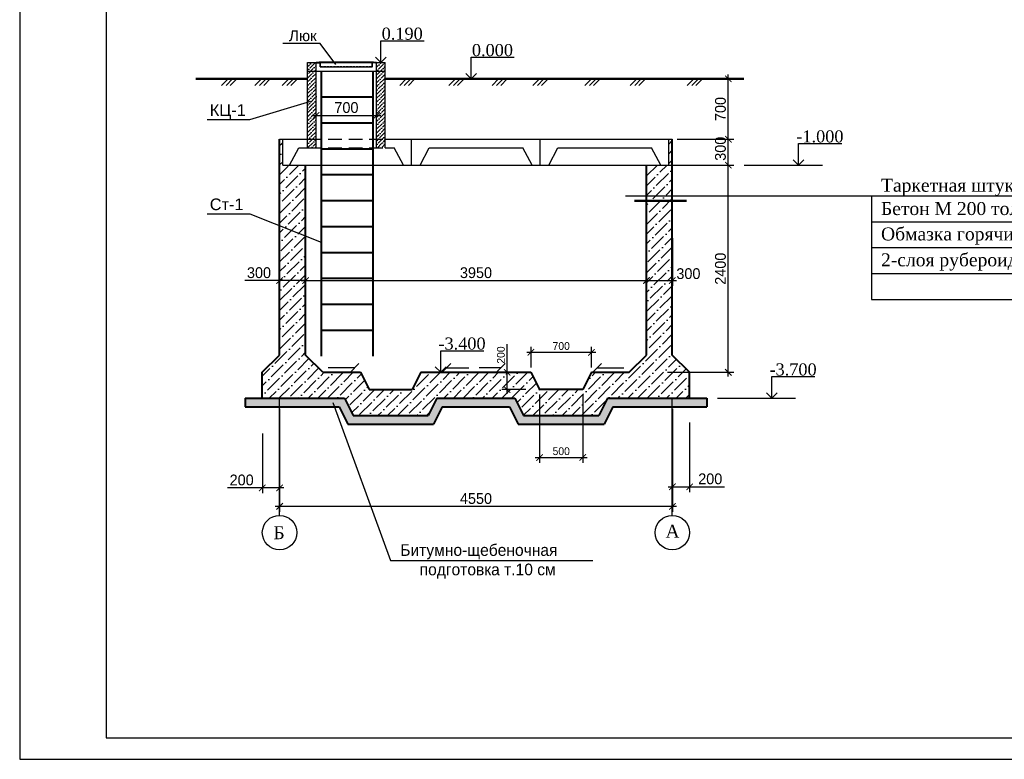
# Model space of a CAD drawing. Header units: millimetres. Extents: x -5733 to 3442, y -1003 to 2277.
# Tile 11 of 20: x 3022 to 3250, y -81 to 90. Entities that reach past the tile are written whole.
import ezdxf
from ezdxf.enums import TextEntityAlignment as Align

# ---------------------------------------------------------------- set-up
doc = ezdxf.new("R2010")
doc.units = ezdxf.units.MM
for name, pattern in [('ACAD_ISO10W100', [18, 12, -3, 0, -3]), ('HIDDEN2', [4.7625, 3.175, -1.5875]), ('HIDDENX2', [0.75, 0.5, -0.25])]:
    doc.linetypes.add(name, pattern=pattern)
doc.styles.add('style3', font='times.ttf', dxfattribs={"height": 2.5})
doc.styles.add('Times new roman', font='times.ttf', dxfattribs={"height": 2})
doc.styles.add('А2.0', font='GOTHIC.TTF', dxfattribs={"height": 1.8})
doc.styles.add('А2.5', font='GOTHIC.TTF', dxfattribs={"height": 2.5})
doc.styles.add('А2.7', font='arial.ttf', dxfattribs={"height": 2.7})
doc.styles.add('Оксана', font='romans.shx', dxfattribs={"width": 0.7, "height": 3})
doc.dimstyles.new('ISO-25', dxfattribs={"dimtxt": 3, "dimasz": 1.7, "dimexe": 1.25, "dimexo": 0.625, "dimtad": 1, "dimdec": 0, "dimlfac": 100, "dimtxsty": 'А2.5', "dimblk": 'ARCHTICK', "dimcen": 2, "dimclrd": 256, "dimclre": 256, "dimclrt": 256, "dimadec": 0, "dimazin": 0, "dimtfac": 1, "dimtdec": 0, "dimtmove": 0, "dimatfit": 3, "dimldrblk": 'OPEN90', "dimfxl": 1, "dimarcsym": 0})
doc.dimstyles.new('Oks100', dxfattribs={"dimtxt": 3, "dimasz": 2.5, "dimexe": 1, "dimexo": 1, "dimgap": 1, "dimtad": 1, "dimdec": 0, "dimlfac": 100, "dimzin": 0, "dimdsep": 46, "dimtxsty": 'Оксана', "dimblk": 'OBLIQUE', "dimcen": 2.5, "dimdle": 2, "dimadec": 0, "dimazin": 0, "dimtfac": 1, "dimtdec": 0, "dimtofl": 0, "dimtmove": 0, "dimatfit": 3, "dimldrblk": 'OBLIQUE', "dimfxl": 1, "dimtolj": 1, "dimtzin": 0, "dimarcsym": 0})
doc.dimstyles.new('Times new roman', dxfattribs={"dimtxt": 2, "dimasz": 1.3, "dimexe": 1.25, "dimexo": 0.625, "dimtad": 1, "dimdec": 0, "dimlfac": 100, "dimtxsty": 'Times new roman', "dimblk": 'OBLIQUE', "dimcen": 2.5, "dimdle": 1, "dimadec": 0, "dimazin": 0, "dimtfac": 1, "dimtdec": 0, "dimtmove": 0, "dimatfit": 3, "dimldrblk": 'OPEN90', "dimfxl": 1, "dimarcsym": 0})
pattern_1 = [(45, (3338.58329, -215.48142), (-0.044901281, 0.044901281), [])]

# ---------------------------------------------------------------- blocks, each defined once
blk = doc.blocks.new('_ArchTick')
at = {"color": 0, "const_width": 0.15}
blk.add_lwpolyline([(-0.5, -0.5), (0.5, 0.5)], dxfattribs=at)
blk = doc.blocks.new('*D2482')
at = {"color": 0, "lineweight": -2, "transparency": 16777216}
for p, q in [((3082.11, 0.07), (3082.11, -23.81)), ((3173.11, 0.07), (3173.11, -23.81)), ((3174.11, -22.56), (3081.11, -22.56))]:
    blk.add_line(p, q, dxfattribs=at)
at = {"layer": 'Defpoints', "color": 0}
for p in [(3082.11, 1.2), (3173.11, 1.2), (3082.11, -22.56)]:
    blk.add_point(p, dxfattribs=at)
at = {"color": 0, "lineweight": -2, "transparency": 16777216, "xscale": 1.5, "yscale": 1.5, "zscale": 1.5, "rotation": 180}
blk.add_blockref('_ArchTick', (3082.11, -22.56), dxfattribs=at)
at = {"color": 0, "lineweight": -2, "transparency": 16777216, "xscale": 1.5, "yscale": 1.5, "zscale": 1.5}
blk.add_blockref('_ArchTick', (3173.11, -22.56), dxfattribs=at)
at = {"color": 0, "transparency": 16777216, "insert": (3127.61, -20.75), "char_height": 2.5, "attachment_point": 5, "style": 'А2.5'}
blk.add_mtext('4550', dxfattribs=at)
blk = doc.blocks.new('_Open90')
at = {"color": 0, "lineweight": -2}
for p, q in [((0, 0), (-1, 0)), ((-0.5, 0.5), (0, 0)), ((0, 0), (-0.5, -0.5))]:
    blk.add_line(p, q, dxfattribs=at)
blk = doc.blocks.new('*D2483')
at = {"color": 0, "lineweight": -2, "transparency": 16777216}
for p, q in [((3186.08, 7.51), (3186.08, 57.51)), ((3172.01, 56.51), (3187.33, 56.51)), ((3172.01, 8.51), (3187.33, 8.51))]:
    blk.add_line(p, q, dxfattribs=at)
at = {"layer": 'Defpoints', "color": 0}
for p in [(3170.88, 56.51), (3186.08, 56.51), (3170.88, 8.51)]:
    blk.add_point(p, dxfattribs=at)
at = {"color": 0, "lineweight": -2, "transparency": 16777216, "xscale": 1.5, "yscale": 1.5, "zscale": 1.5}
for p, rotation in [((3186.08, 56.51), 90), ((3186.08, 8.51), 270)]:
    blk.add_blockref('_ArchTick', p, dxfattribs=dict(at, rotation=rotation))
at = {"color": 0, "transparency": 16777216, "insert": (3184.26, 32.51), "char_height": 2.5, "attachment_point": 5, "rotation": 90, "style": 'А2.5'}
blk.add_mtext('2400', dxfattribs=at)
blk = doc.blocks.new('*D2484')
at = {"color": 0, "lineweight": -2, "transparency": 16777216}
for p, q in [((3173.11, -3.12), (3173.11, -19.26)), ((3177.11, -3.12), (3177.11, -19.26)), ((3172.11, -18.01), (3177.11, -18.01)), ((3177.11, -18.01), (3185.18, -18.01))]:
    blk.add_line(p, q, dxfattribs=at)
at = {"layer": 'Defpoints', "color": 0}
for p in [(3173.11, -1.99), (3177.11, -1.99), (3177.11, -18.01)]:
    blk.add_point(p, dxfattribs=at)
at = {"color": 0, "lineweight": -2, "transparency": 16777216, "xscale": 1.5, "yscale": 1.5, "zscale": 1.5, "rotation": 180}
blk.add_blockref('_ArchTick', (3173.11, -18.01), dxfattribs=at)
at = {"color": 0, "lineweight": -2, "transparency": 16777216, "xscale": 1.5, "yscale": 1.5, "zscale": 1.5}
blk.add_blockref('_ArchTick', (3177.11, -18.01), dxfattribs=at)
at = {"color": 0, "transparency": 16777216, "insert": (3181.89, -16.19), "char_height": 2.5, "attachment_point": 5, "style": 'А2.5'}
blk.add_mtext('200', dxfattribs=at)
blk = doc.blocks.new('*D2485')
at = {"color": 0, "lineweight": -2, "transparency": 16777216}
for p, q in [((3078.11, -5.69), (3078.11, -19.52)), ((3082.11, -5.69), (3082.11, -19.52)), ((3078.11, -18.27), (3070.03, -18.27)), ((3083.11, -18.27), (3078.11, -18.27))]:
    blk.add_line(p, q, dxfattribs=at)
at = {"layer": 'Defpoints', "color": 0}
for p in [(3078.11, -4.57), (3082.11, -4.57), (3078.11, -18.27)]:
    blk.add_point(p, dxfattribs=at)
at = {"color": 0, "lineweight": -2, "transparency": 16777216, "xscale": 1.5, "yscale": 1.5, "zscale": 1.5, "rotation": 180}
blk.add_blockref('_ArchTick', (3078.11, -18.27), dxfattribs=at)
at = {"color": 0, "lineweight": -2, "transparency": 16777216, "xscale": 1.5, "yscale": 1.5, "zscale": 1.5}
blk.add_blockref('_ArchTick', (3082.11, -18.27), dxfattribs=at)
at = {"color": 0, "transparency": 16777216, "insert": (3073.32, -16.45), "char_height": 2.5, "attachment_point": 5, "style": 'А2.5'}
blk.add_mtext('200', dxfattribs=at)
blk = doc.blocks.new('*D2486')
at = {"color": 0, "lineweight": -2, "transparency": 16777216}
for p, q in [((3174.23, 62.51), (3187.33, 62.51)), ((3186.08, 55.51), (3186.08, 63.51)), ((3174.23, 56.51), (3187.33, 56.51))]:
    blk.add_line(p, q, dxfattribs=at)
at = {"layer": 'Defpoints', "color": 0}
for p in [(3173.11, 62.51), (3186.08, 62.51), (3173.11, 56.51)]:
    blk.add_point(p, dxfattribs=at)
at = {"color": 0, "lineweight": -2, "transparency": 16777216, "xscale": 1.5, "yscale": 1.5, "zscale": 1.5}
for p, rotation in [((3186.08, 62.51), 90), ((3186.08, 56.51), 270)]:
    blk.add_blockref('_ArchTick', p, dxfattribs=dict(at, rotation=rotation))
at = {"color": 0, "transparency": 16777216, "insert": (3184.26, 60.31), "char_height": 2.5, "attachment_point": 5, "rotation": 90, "style": 'А2.5'}
blk.add_mtext('300', dxfattribs=at)
blk = doc.blocks.new('*D2487')
at = {"color": 0, "lineweight": -2, "transparency": 16777216}
for p, q in [((3172.86, 76.51), (3187.33, 76.51)), ((3186.08, 61.51), (3186.08, 77.51)), ((3174.23, 62.51), (3187.33, 62.51))]:
    blk.add_line(p, q, dxfattribs=at)
at = {"layer": 'Defpoints', "color": 0}
for p in [(3171.73, 76.51), (3186.08, 76.51), (3173.11, 62.51)]:
    blk.add_point(p, dxfattribs=at)
at = {"color": 0, "lineweight": -2, "transparency": 16777216, "xscale": 1.5, "yscale": 1.5, "zscale": 1.5}
for p, rotation in [((3186.08, 76.51), 90), ((3186.08, 62.51), 270)]:
    blk.add_blockref('_ArchTick', p, dxfattribs=dict(at, rotation=rotation))
at = {"color": 0, "transparency": 16777216, "insert": (3184.26, 69.51), "char_height": 2.5, "attachment_point": 5, "rotation": 90, "style": 'А2.5'}
blk.add_mtext('700', dxfattribs=at)
blk = doc.blocks.new('*D2488')
at = {"color": 0, "lineweight": -2, "transparency": 16777216}
for p, q in [((3090.59, 69.15), (3090.59, 69.28)), ((3104.59, 69.15), (3104.59, 69.28)), ((3089.59, 68.03), (3105.59, 68.03))]:
    blk.add_line(p, q, dxfattribs=at)
at = {"layer": 'Defpoints', "color": 0}
for p in [(3090.59, 68.03), (3104.59, 68.03), (3104.59, 68.03)]:
    blk.add_point(p, dxfattribs=at)
at = {"color": 0, "lineweight": -2, "transparency": 16777216, "xscale": 1.5, "yscale": 1.5, "zscale": 1.5, "rotation": 180}
blk.add_blockref('_ArchTick', (3090.59, 68.03), dxfattribs=at)
at = {"color": 0, "lineweight": -2, "transparency": 16777216, "xscale": 1.5, "yscale": 1.5, "zscale": 1.5}
blk.add_blockref('_ArchTick', (3104.59, 68.03), dxfattribs=at)
at = {"color": 0, "transparency": 16777216, "insert": (3097.59, 69.84), "char_height": 2.5, "attachment_point": 5, "style": 'А2.5'}
blk.add_mtext('700', dxfattribs=at)
blk = doc.blocks.new('*D2489')
at = {"color": 0, "lineweight": -2, "transparency": 16777216}
for p, q in [((3082.11, 36.38), (3082.11, 28.52)), ((3088.11, 36.38), (3088.11, 28.52)), ((3082.11, 29.77), (3074.05, 29.77)), ((3088.11, 29.77), (3081.11, 29.77))]:
    blk.add_line(p, q, dxfattribs=at)
at = {"layer": 'Defpoints', "color": 0}
for p in [(3082.11, 37.51), (3088.11, 37.51), (3088.11, 29.77)]:
    blk.add_point(p, dxfattribs=at)
at = {"color": 0, "lineweight": -2, "transparency": 16777216, "xscale": 1.5, "yscale": 1.5, "zscale": 1.5, "rotation": 180}
blk.add_blockref('_ArchTick', (3082.11, 29.77), dxfattribs=at)
at = {"color": 0, "lineweight": -2, "transparency": 16777216, "xscale": 1.5, "yscale": 1.5, "zscale": 1.5}
blk.add_blockref('_ArchTick', (3088.11, 29.77), dxfattribs=at)
at = {"color": 0, "transparency": 16777216, "insert": (3077.33, 31.58), "char_height": 2.5, "attachment_point": 5, "style": 'А2.5'}
blk.add_mtext('300', dxfattribs=at)
blk = doc.blocks.new('*D2490')
at = {"color": 0, "lineweight": -2, "transparency": 16777216}
for p, q in [((3167.11, 39.63), (3167.11, 28.52)), ((3088.11, 36.38), (3088.11, 28.52)), ((3087.11, 29.77), (3168.11, 29.77))]:
    blk.add_line(p, q, dxfattribs=at)
at = {"layer": 'Defpoints', "color": 0}
for p in [(3167.11, 40.75), (3088.11, 37.51), (3167.11, 29.77)]:
    blk.add_point(p, dxfattribs=at)
at = {"color": 0, "lineweight": -2, "transparency": 16777216, "xscale": 1.5, "yscale": 1.5, "zscale": 1.5, "rotation": 180}
blk.add_blockref('_ArchTick', (3088.11, 29.77), dxfattribs=at)
at = {"color": 0, "lineweight": -2, "transparency": 16777216, "xscale": 1.5, "yscale": 1.5, "zscale": 1.5}
blk.add_blockref('_ArchTick', (3167.11, 29.77), dxfattribs=at)
at = {"color": 0, "transparency": 16777216, "insert": (3127.61, 31.58), "char_height": 2.5, "attachment_point": 5, "style": 'А2.5'}
blk.add_mtext('3950', dxfattribs=at)
blk = doc.blocks.new('*D2491')
at = {"color": 0, "lineweight": -2, "transparency": 16777216}
for p, q in [((3167.11, 39.63), (3167.11, 28.52)), ((3173.11, 39.63), (3173.11, 28.52)), ((3166.11, 29.77), (3174.11, 29.77))]:
    blk.add_line(p, q, dxfattribs=at)
at = {"layer": 'Defpoints', "color": 0}
for p in [(3167.11, 40.75), (3173.11, 40.75), (3173.11, 29.77)]:
    blk.add_point(p, dxfattribs=at)
at = {"color": 0, "lineweight": -2, "transparency": 16777216, "xscale": 1.5, "yscale": 1.5, "zscale": 1.5, "rotation": 180}
blk.add_blockref('_ArchTick', (3167.11, 29.77), dxfattribs=at)
at = {"color": 0, "lineweight": -2, "transparency": 16777216, "xscale": 1.5, "yscale": 1.5, "zscale": 1.5}
blk.add_blockref('_ArchTick', (3173.11, 29.77), dxfattribs=at)
at = {"color": 0, "transparency": 16777216, "insert": (3176.83, 31.36), "char_height": 2.5, "attachment_point": 5, "style": 'А2.5'}
blk.add_mtext('300', dxfattribs=at)
blk = doc.blocks.new('*D2492')
at = {"color": 0, "lineweight": -2, "transparency": 16777216}
for p, q in [((3142.36, 3.38), (3142.36, -12.48)), ((3152.36, 3.38), (3152.36, -12.48)), ((3141.36, -11.23), (3153.36, -11.23))]:
    blk.add_line(p, q, dxfattribs=at)
at = {"layer": 'Defpoints', "color": 0}
for p in [(3142.36, 4.51), (3152.36, 4.51), (3152.36, -11.23)]:
    blk.add_point(p, dxfattribs=at)
at = {"color": 0, "lineweight": -2, "transparency": 16777216, "xscale": 1.5, "yscale": 1.5, "zscale": 1.5, "rotation": 180}
blk.add_blockref('_ArchTick', (3142.36, -11.23), dxfattribs=at)
at = {"color": 0, "lineweight": -2, "transparency": 16777216, "xscale": 1.5, "yscale": 1.5, "zscale": 1.5}
blk.add_blockref('_ArchTick', (3152.36, -11.23), dxfattribs=at)
at = {"color": 0, "transparency": 16777216, "insert": (3147.36, -9.78), "char_height": 1.8, "attachment_point": 5, "style": 'А2.0'}
blk.add_mtext('500', dxfattribs=at)
blk = doc.blocks.new('*D2493')
at = {"color": 0, "lineweight": -2, "transparency": 16777216}
for p, q in [((3140.36, 9.63), (3140.36, 14.4)), ((3154.36, 9.63), (3154.36, 14.4)), ((3139.36, 13.15), (3155.36, 13.15))]:
    blk.add_line(p, q, dxfattribs=at)
at = {"layer": 'Defpoints', "color": 0}
for p in [(3154.36, 13.15), (3140.36, 8.51), (3154.36, 8.51)]:
    blk.add_point(p, dxfattribs=at)
at = {"color": 0, "lineweight": -2, "transparency": 16777216, "xscale": 1.5, "yscale": 1.5, "zscale": 1.5, "rotation": 180}
blk.add_blockref('_ArchTick', (3140.36, 13.15), dxfattribs=at)
at = {"color": 0, "lineweight": -2, "transparency": 16777216, "xscale": 1.5, "yscale": 1.5, "zscale": 1.5}
blk.add_blockref('_ArchTick', (3154.36, 13.15), dxfattribs=at)
at = {"color": 0, "transparency": 16777216, "insert": (3147.36, 14.59), "char_height": 1.8, "attachment_point": 5, "style": 'А2.0'}
blk.add_mtext('700', dxfattribs=at)
blk = doc.blocks.new('*D2494')
at = {"color": 0, "lineweight": -2, "transparency": 16777216}
for p, q in [((3134.84, 8.51), (3134.84, 15.02)), ((3139.19, 8.51), (3133.59, 8.51)), ((3134.84, 3.51), (3134.84, 8.51)), ((3139.19, 4.51), (3133.59, 4.51))]:
    blk.add_line(p, q, dxfattribs=at)
at = {"layer": 'Defpoints', "color": 0}
for p in [(3134.84, 8.51), (3140.31, 8.51), (3140.31, 4.51)]:
    blk.add_point(p, dxfattribs=at)
at = {"color": 0, "lineweight": -2, "transparency": 16777216, "xscale": 1.5, "yscale": 1.5, "zscale": 1.5}
for p, rotation in [((3134.84, 8.51), 90), ((3134.84, 4.51), 270)]:
    blk.add_blockref('_ArchTick', p, dxfattribs=dict(at, rotation=rotation))
at = {"color": 0, "transparency": 16777216, "insert": (3133.39, 12.51), "char_height": 1.8, "attachment_point": 5, "rotation": 90, "style": 'А2.0'}
blk.add_mtext('200', dxfattribs=at)
blk = doc.blocks.new('_Oblique')
at = {"color": 0, "linetype": 'ByBlock', "lineweight": -2}
blk.add_line((-0.5, -0.5), (0.5, 0.5), dxfattribs=at)

msp = doc.modelspace()

# ---------------------------------------------------------------- hatches: boundary and pattern name
h = msp.add_hatch()
h.set_pattern_fill('ANSI36', color=8, scale=0.2)
h.set_pattern_definition([(45, (6027.0112, -1645.6547), (0.3367596, 1.23478522), [1.5875, -0.3175, 0, -0.3175])])
h.paths.add_polyline_path([(3090.594, 80.307), (3088.594, 80.307), (3088.594, 62.507), (3090.594, 62.507)])
h.paths.add_polyline_path([(3090.594, 62.507), (3088.594, 62.507), (3088.594, 60.52), (3090.594, 60.52)])
h.paths.add_polyline_path([(3106.594, 62.507), (3104.594, 62.507), (3104.594, 60.52), (3106.594, 60.52)])
h.paths.add_polyline_path([(3106.594, 80.307), (3104.594, 80.307), (3104.594, 62.507), (3106.594, 62.507)])
h = msp.add_hatch()
h.set_pattern_fill('ANSI31', color=256, scale=0.02, style=0)
h.set_pattern_definition(pattern_1)
h.paths.add_polyline_path([(3091.563, 80.307), (3090.563, 80.307), (3090.563, 80.227), (3091.484, 80.227), (3091.484, 79.308), (3091.563, 79.308)])
h = msp.add_hatch()
h.set_pattern_fill('ANSI31', color=256, scale=0.02, style=0)
h.set_pattern_definition(pattern_1)
h.paths.add_polyline_path([(3103.643, 80.227), (3104.563, 80.227), (3104.563, 80.307), (3103.563, 80.307), (3103.563, 79.308), (3103.643, 79.308)])
h = msp.add_hatch()
h.set_pattern_fill('ANSI36', color=8, scale=0.5)
h.set_pattern_definition([(45, (6022.0302, -1641.8431), (0.841899, 3.08696304), [3.96875, -0.79375, 0, -0.79375])])
h.paths.add_polyline_path([(3088.105, 56.507), (3082.863, 56.507), (3082.863, 62.507), (3082.105, 62.507), (3082.105, 12.507), (3078.105, 8.507), (3078.105, 2.507), (3097.147, 2.507), (3099.147, -1.493), (3116.564, -1.493), (3118.564, 2.507), (3136.647, 2.507), (3138.647, -1.493), (3156.064, -1.493), (3158.064, 2.507), (3177.105, 2.507), (3177.105, 8.507), (3173.105, 12.507), (3173.105, 62.507), (3172.282, 62.507), (3172.282, 56.507), (3167.105, 56.507), (3167.105, 12.507), (3163.105, 8.507), (3154.355, 8.507), (3152.355, 4.507), (3142.355, 4.507), (3140.355, 8.507), (3114.855, 8.507), (3112.855, 4.507), (3102.855, 4.507), (3100.855, 8.507), (3092.105, 8.507), (3088.105, 12.507)])
h = msp.add_hatch()
h.set_pattern_fill('GRAVEL', color=8, scale=0.1)
h.set_pattern_definition([(228.0127875, (6023.859, -1639.30314), (-20.320000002, -22.859999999), [0.3417214, -33.8304836]), (184.969741, (6023.6304, -1639.55714), (30.479999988, 2.5400001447), [0.5864047, -58.0540489]), (132.510447, (6023.0462, -1639.60794), (25.400000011, -27.93999999), [0.4134815, -40.9347228]), (267.273689, (6022.0556, -1640.24294), (2.5400000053, 50.7999999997), [0.5340045, -52.8664374]), (292.833654, (6022.0302, -1640.77634), (-12.700000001, 30.4799999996), [0.5236337, -51.8398077]), (357.273689, (6022.2334, -1641.25894), (-50.7999999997, 2.5400000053), [0.5340045, -52.8664374]), (37.6942405, (6022.7668, -1641.28434), (-33.0199999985, -25.400000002), [0.7061937, -69.9131153]), (72.2553284, (6023.3256, -1640.85254), (17.7800000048, 55.8799999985), [0.6667195, -66.0052566]), (121.4295656, (6023.5288, -1640.21754), (-20.320000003, 33.0199999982), [0.535813, -53.0455457]), (175.236358, (6023.2494, -1639.76034), (27.94, -2.540000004), [0.6117133, -29.973937]), (222.3974378, (6022.6398, -1639.70954), (-30.479999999, -27.940000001), [0.791078, -78.3167725]), (138.814075, (6024.5702, -1640.26834), (-17.779999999, 15.240000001), [0.2700045, -26.7305658]), (171.4692344, (6024.367, -1640.09054), (33.020000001, -5.0799999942), [0.513682, -50.854639]), (225, (6023.859, -1640.0143), (-4e-16, -2.54), [0.3592093, -3.2328931]), (203.19859, (6023.6812, -1639.70954), (12.7, 5.08), [0.1934413, -19.1506224]), (291.80141, (6023.5034, -1639.78574), (-2.54, 7.62), [0.2735656, -13.404753]), (30.963757, (6023.605, -1640.03974), (7.62, 5.08), [0.4443197, -14.3662982]), (161.56505, (6023.986, -1639.81114), (5.08, -2.54), [0.3212871, -7.7108981]), (16.3895403, (6022.0302, -1639.78574), (25.4, 7.62), [0.450088, -44.5588267]), (70.346176, (6022.462, -1639.65874), (-10.160000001, -27.94), [0.377599, -37.3822157]), (293.19859, (6023.986, -1639.30314), (-5.08, 12.7), [0.3868801, -18.9571836]), (343.6104597, (6024.1384, -1639.65874), (-25.4000000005, 7.619999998), [0.450088, -44.5588267]), (339.443955, (6022.0302, -1641.36054), (-12.7, 5.08), [0.4340352, -21.2677343]), (294.7751406, (6022.4366, -1641.51294), (-12.700000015, 27.939999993), [0.3636721, -36.0035934]), (66.80141, (6024.0114, -1641.84314), (5.08, 12.7), [0.3868801, -18.9571836]), (17.3540246, (6024.1638, -1641.48754), (-33.0199999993, -10.160000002), [0.4257827, -42.152376]), (69.443955, (6022.7668, -1641.84314), (-5.08, -12.7), [0.2170176, -21.484752]), (101.309932, (6023.859, -1641.84314), (-2.54, 10.16), [0.1295146, -12.821995]), (165.963757, (6023.8336, -1641.71614), (7.62, -2.54), [0.5236337, -9.9490546]), (186.009006, (6023.3256, -1641.58914), (25.4, 2.5400000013), [0.485267, -48.0413649]), (303.690068, (6023.605, -1640.26834), (-2.54, 5.08), [0.3663239, -8.7917764]), (353.1572266, (6023.8082, -1640.57314), (43.1800000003, -5.0799999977), [0.6395568, -63.316009]), (60.945396, (6024.4432, -1640.64934), (-10.16, -17.78), [0.2615082, -25.8893923]), (90, (6024.5702, -1640.4207), (-2.54, 2.54), [0.1524, -2.3876]), (120.256437, (6023.2748, -1641.51294), (10.159999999, -17.780000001), [0.352867, -34.9339408]), (48.0127875, (6023.097, -1641.20814), (20.320000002, 22.859999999), [0.6834429, -33.4887622]), (0, (6023.5542, -1640.7001), (2.54, 2.54), [0.6604, -1.8796]), (325.3048465, (6024.2146, -1640.70014), (25.40000001, -17.779999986), [0.4016096, -39.7593167]), (254.054604, (6024.5448, -1640.92874), (-2.54, -10.16), [0.369829, -18.12165]), (207.6459754, (6024.4432, -1641.28434), (-48.2600000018, -25.3999999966), [0.6021451, -59.6124644]), (175.4260787, (6023.9098, -1641.56374), (-33.02, 2.54), [0.6370295, -63.0658465])])
h.paths.add_polyline_path([(3119.8, 0.507), (3135.411, 0.507), (3137.411, -3.493), (3157.3, -3.493), (3159.3, 0.507), (3181.105, 0.507), (3181.105, 2.507), (3158.064, 2.507), (3156.064, -1.493), (3138.647, -1.493), (3136.647, 2.507), (3118.564, 2.507), (3116.564, -1.493), (3099.147, -1.493), (3097.147, 2.507), (3074.105, 2.507), (3074.105, 0.507), (3095.911, 0.507), (3097.911, -3.493), (3117.8, -3.493)])

# ---------------------------------------------------------------- linework, layer by layer
at = {"lineweight": 30}
for p, q in [((3088.594, 60.52), (3088.594, 80.307)), ((3088.594, 80.307), (3106.594, 80.307)), ((3090.563, 80.307), (3091.564, 80.307)), ((3091.564, 80.307), (3090.563, 80.307)), ((3090.563, 80.227), (3091.484, 80.227)), ((3090.594, 60.52), (3090.594, 80.307)), ((3091.484, 79.308), (3091.484, 80.227)), ((3091.564, 79.308), (3091.564, 80.307)), ((3104.563, 80.307), (3103.563, 80.307)), ((3103.563, 79.308), (3103.563, 80.307)), ((3103.563, 80.307), (3104.563, 80.307)), ((3103.643, 79.308), (3103.643, 80.227)), ((3104.563, 80.227), (3103.643, 80.227)), ((3104.594, 60.52), (3104.594, 80.307)), ((3106.594, 60.52), (3106.594, 80.307)), ((3088.594, 78.307), (3106.594, 78.307)), ((3091.484, 79.308), (3091.564, 79.308)), ((3091.564, 79.308), (3103.563, 79.308)), ((3103.643, 79.308), (3103.563, 79.308)), ((3070.154, 76.507), (3068.639, 74.981)), ((3071.215, 76.507), (3069.7, 74.981)), ((3072.166, 76.507), (3070.651, 74.981)), ((3077.922, 76.507), (3076.407, 74.981)), ((3078.983, 76.507), (3077.468, 74.981)), ((3079.934, 76.507), (3078.419, 74.981)), ((3084.25, 76.507), (3082.736, 74.981)), ((3085.311, 76.507), (3083.797, 74.981)), ((3086.262, 76.507), (3084.747, 74.981)), ((3111.446, 76.507), (3109.931, 74.981)), ((3112.507, 76.507), (3110.992, 74.981)), ((3113.458, 76.507), (3111.943, 74.981)), ((3122.86, 76.507), (3121.345, 74.981)), ((3123.921, 76.507), (3122.406, 74.981)), ((3124.871, 76.507), (3123.357, 74.981)), ((3132.846, 76.507), (3131.332, 74.981)), ((3133.907, 76.507), (3132.393, 74.981)), ((3134.858, 76.507), (3133.343, 74.981)), ((3142.296, 76.507), (3140.782, 74.981)), ((3143.357, 76.507), (3141.843, 74.981)), ((3144.308, 76.507), (3142.794, 74.981)), ((3154.367, 76.507), (3152.852, 74.981)), ((3155.428, 76.507), (3153.913, 74.981)), ((3156.378, 76.507), (3154.864, 74.981)), ((3164.846, 76.507), (3163.331, 74.981)), ((3165.906, 76.507), (3164.392, 74.981)), ((3166.857, 76.507), (3165.343, 74.981)), ((3178.081, 76.507), (3176.567, 74.981)), ((3179.142, 76.507), (3177.628, 74.981)), ((3180.093, 76.507), (3178.578, 74.981)), ((3082.105, 62.507), (3088.594, 62.507)), ((3082.863, 56.507), (3082.863, 62.507)), ((3106.594, 62.507), (3112.683, 62.507)), ((3112.662, 62.507), (3142.482, 62.507)), ((3112.662, 56.507), (3112.662, 62.507)), ((3112.683, 56.507), (3112.683, 62.507)), ((3142.462, 62.507), (3173.105, 62.507)), ((3142.462, 56.507), (3142.462, 62.507)), ((3142.482, 56.507), (3142.482, 62.507)), ((3172.282, 56.507), (3172.282, 62.507)), ((3084.432, 56.513), (3086.545, 60.52)), ((3086.545, 60.52), (3088.594, 60.52)), ((3106.594, 60.52), (3108.644, 60.52)), ((3110.853, 56.507), (3108.644, 60.52)), ((3114.683, 56.513), (3116.795, 60.52)), ((3116.795, 60.52), (3138.444, 60.52)), ((3140.652, 56.507), (3138.444, 60.52)), ((3144.482, 56.513), (3146.595, 60.52)), ((3146.595, 60.52), (3168.244, 60.52)), ((3170.452, 56.507), (3168.244, 60.52)), ((3082.883, 56.507), (3112.683, 56.507)), ((3112.683, 56.507), (3142.482, 56.507)), ((3142.482, 56.507), (3172.282, 56.507))]:
    msp.add_line(p, q, dxfattribs=at)
at = {"linetype": 'HIDDENX2'}
for p, q in [((3091.563, 80.308), (3103.563, 80.308)), ((3091.564, 79.388), (3103.563, 79.388))]:
    msp.add_line(p, q, dxfattribs=at)
at = {"lineweight": 40}
for p, q in [((3091.73, 78.307), (3091.73, 12.216)), ((3103.73, 78.307), (3103.73, 12.216)), ((3091.73, 72.307), (3103.73, 72.307)), ((3091.73, 66.307), (3103.73, 66.307)), ((3082.105, 12.507), (3082.105, 62.507)), ((3173.105, 12.507), (3173.105, 62.507)), ((3091.73, 60.307), (3103.73, 60.307)), ((3088.105, 12.507), (3088.105, 56.507)), ((3167.105, 12.507), (3167.105, 56.507)), ((3091.73, 54.307), (3103.73, 54.307)), ((3091.73, 48.307), (3103.73, 48.307)), ((3091.73, 42.307), (3103.73, 42.307)), ((3091.73, 36.307), (3103.73, 36.307)), ((3091.73, 30.307), (3103.73, 30.307)), ((3091.73, 24.307), (3103.73, 24.307)), ((3091.73, 18.307), (3103.73, 18.307)), ((3078.105, 8.507), (3082.105, 12.507)), ((3092.105, 8.507), (3088.105, 12.507)), ((3163.105, 8.507), (3167.105, 12.507)), ((3177.105, 8.507), (3173.105, 12.507)), ((3078.105, 2.507), (3078.105, 8.507)), ((3092.105, 8.507), (3100.855, 8.507)), ((3100.855, 8.507), (3102.855, 4.507)), ((3114.855, 8.507), (3112.855, 4.507)), ((3114.855, 8.507), (3140.355, 8.507)), ((3140.355, 8.507), (3142.355, 4.507)), ((3154.355, 8.507), (3152.355, 4.507)), ((3154.355, 8.507), (3163.105, 8.507)), ((3177.105, 2.507), (3177.105, 8.507)), ((3074.105, 2.507), (3097.147, 2.507)), ((3074.105, 2.507), (3074.105, 0.507)), ((3078.105, 2.507), (3097.147, 2.507)), ((3097.147, 2.507), (3099.147, -1.493)), ((3102.855, 4.507), (3112.855, 4.507)), ((3118.564, 2.507), (3116.564, -1.493)), ((3118.564, 2.507), (3136.647, 2.507)), ((3118.564, 2.507), (3136.647, 2.507)), ((3136.647, 2.507), (3138.647, -1.493)), ((3152.355, 4.507), (3142.355, 4.507)), ((3158.064, 2.507), (3156.064, -1.493)), ((3158.064, 2.507), (3181.105, 2.507)), ((3181.105, 2.507), (3181.105, 0.507)), ((3074.105, 0.507), (3095.911, 0.507)), ((3095.911, 0.507), (3097.911, -3.493)), ((3119.8, 0.507), (3117.8, -3.493)), ((3119.8, 0.507), (3135.411, 0.507)), ((3135.411, 0.507), (3137.411, -3.493)), ((3159.3, 0.507), (3157.3, -3.493)), ((3159.3, 0.507), (3181.105, 0.507)), ((3099.147, -1.493), (3116.564, -1.493)), ((3102.855, -1.493), (3112.855, -1.493)), ((3138.647, -1.493), (3156.064, -1.493)), ((3142.355, -1.493), (3152.355, -1.493)), ((3097.911, -3.493), (3117.8, -3.493)), ((3137.411, -3.493), (3157.3, -3.493))]:
    msp.add_line(p, q, dxfattribs=at)
at = {"lineweight": 50}
for p, q in [((3062.674, 76.507), (3088.594, 76.507)), ((3106.594, 76.507), (3189.697, 76.507))]:
    msp.add_line(p, q, dxfattribs=at)
for p, q in [((3075.187, 67.071), (3089.381, 71.353)), ((3065.327, 67.071), (3075.187, 67.071)), ((3189.785, 56.507), (3207.88, 56.507)), ((3162.241, 49.411), (3294.912, 49.411)), ((3219.27, 49.411), (3219.27, 25.411)), ((3065.327, 45.233), (3075.187, 45.233)), ((3075.187, 45.233), (3091.73, 38.693)), ((3219.27, 43.411), (3294.912, 43.411)), ((3219.27, 37.411), (3294.912, 37.411)), ((3219.27, 31.411), (3294.912, 31.411)), ((3219.27, 25.411), (3294.912, 25.411)), ((3183.564, 2.507), (3201.659, 2.507)), ((3094.477, 1.544), (3107.805, -35.127)), ((3107.805, -35.127), (3154.715, -35.127))]:
    msp.add_line(p, q)
at = {"linetype": 'HIDDEN2'}
for p, q in [((3088.594, 62.507), (3106.594, 62.507)), ((3088.594, 60.52), (3106.594, 60.52))]:
    msp.add_line(p, q, dxfattribs=at)
msp.add_lwpolyline([(3021.887, -81.156), (3441.883, -81.156), (3441.883, 215.848), (3021.887, 215.848)], close=True)
at = {"lineweight": 30}
for points in [[(3041.887, -76.156), (3436.883, -76.156), (3436.883, 210.848), (3041.887, 210.848)], [(3091.264, 80.307), (3103.863, 80.307), (3103.863, 80.355), (3091.264, 80.355)]]:
    msp.add_lwpolyline(points, close=True, dxfattribs=at)
at = {"const_width": 0.5}
msp.add_lwpolyline([(3164.293, 48.248), (3176.395, 48.248)], dxfattribs=at)
at = {"linetype": 'ACAD_ISO10W100', "ltscale": 1000}
for points in [[(3082.105, -24.639), (3082.105, 2.561)], [(3173.105, -24.639), (3173.105, 2.561)]]:
    msp.add_lwpolyline(points, dxfattribs=at)
for centre in [(3082.105, -28.639), (3173.105, -28.639)]:
    msp.add_circle(centre, 4)

# ---------------------------------------------------------------- texts
for s, height, style, p in [('Люк', 2.5, 'А2.7', (3084.276, 85.244)), ('КЦ-1', 2.7, 'А2.7', (3065.936, 67.92)), ('Таркетная штукатурка', 3, 'style3', (3221.457, 50.355)), ('Ст-1', 2.7, 'А2.7', (3065.936, 46.081)), ('Бетон М 200 толщиной 300 мм', 3, 'style3', (3221.457, 44.953)), ('Обмазка горячим битумом за 2 раза', 3, 'style3', (3221.457, 39.071)), ('2-слоя рубероида на битумной мастике', 3, 'style3', (3221.457, 33.069)), ('Битумно-щебеночная ', 2.7, 'А2.5', (3110.067, -34.018)), ('подготовка т.10 см', 2.7, 'А2.5', (3114.564, -38.517))]:
    msp.add_text(s, height=height, dxfattribs=dict(style=style)).set_placement(p)
at = {"style": 'style3'}
for s, p in [('0.190', (3110.519, 86.965)), ('0.000', (3131.424, 83.165)), ('-1.000', (3207.304, 63.165)), ('-3.400', (3124.376, 15.165)), ('-3.700', (3201.083, 9.165))]:
    msp.add_text(s, height=2.8, dxfattribs=at).set_placement(p, align=Align.MIDDLE)
at = {"lineweight": 0, "style": 'Times new roman'}
for s, p in [('Б', (3081.984, -30.157)), ('А', (3173.162, -29.825))]:
    msp.add_text(s, height=3, dxfattribs=at).set_placement(p, align=Align.CENTER)

# ---------------------------------------------------------------- dimensions: what is measured, and where the dimension line sits
for base, p1, p2, angle, override, picture, middle in [((3186.076, 76.507), (3173.105, 62.507), (3171.735, 76.507), 270, {"dimtxt": 2.5, "dimasz": 1.5, "dimexo": 1.125, "dimgap": 0.5, "dimlfac": 50, "dimtxsty": 'А2.5', "dimblk": 'ArchTick', "dimcen": 2, "dimtmove": 1, "dimfxl": 1.25, "dimarcsym": 1}, '*D2487', (3184.263, 69.507)), ((3078.105, -18.267), (3082.105, -4.568), (3078.105, -4.568), 180, {"dimtxt": 2.5, "dimasz": 1.5, "dimexo": 1.125, "dimgap": 0.5, "dimlfac": 50, "dimtxsty": 'А2.5', "dimblk": 'ArchTick', "dimcen": 2, "dimfxl": 1.25, "dimarcsym": 1}, '*D2485', (3073.32, -16.454))]:
    dim = msp.add_linear_dim(base=base, p1=p1, p2=p2, angle=angle, dimstyle='Times new roman', override=override)
    dim.commit()
    dim.dimension.update_dxf_attribs({"geometry": picture, "text_midpoint": middle})
for base, p1, p2, override, picture, middle in [((3104.594, 68.028), (3090.594, 68.028), (3104.594, 68.028), {"dimtxt": 2.5, "dimasz": 1.5, "dimexo": 1.125, "dimgap": 0.5, "dimlfac": 50, "dimtxsty": 'А2.5', "dimblk": 'ArchTick', "dimcen": 2, "dimfxl": 1.25, "dimarcsym": 1}, '*D2488', (3097.594, 69.841)), ((3167.105, 29.768), (3088.105, 37.507), (3167.105, 40.751), {"dimtxt": 2.5, "dimasz": 1.5, "dimexo": 1.125, "dimgap": 0.5, "dimlfac": 50, "dimtxsty": 'А2.5', "dimblk": 'ArchTick', "dimcen": 2, "dimtmove": 1, "dimfxl": 1.25, "dimarcsym": 1}, '*D2490', (3127.605, 31.581)), ((3154.355, 13.148), (3140.355, 8.507), (3154.355, 8.507), {"dimtxt": 2.5, "dimasz": 1.5, "dimexo": 1.125, "dimgap": 0.5, "dimlfac": 50, "dimtxsty": 'А2.0', "dimblk": 'ArchTick', "dimcen": 2, "dimfxl": 1.25, "dimarcsym": 1}, '*D2493', (3147.355, 14.593)), ((3152.355, -11.229), (3142.355, 4.507), (3152.355, 4.507), {"dimtxt": 2.5, "dimasz": 1.5, "dimexo": 1.125, "dimgap": 0.5, "dimlfac": 50, "dimtxsty": 'А2.0', "dimblk": 'ArchTick', "dimcen": 2, "dimfxl": 1.25, "dimarcsym": 1}, '*D2492', (3147.355, -9.783)), ((3177.105, -18.008), (3173.105, -1.992), (3177.105, -1.992), {"dimtxt": 2.5, "dimasz": 1.5, "dimexo": 1.125, "dimgap": 0.5, "dimlfac": 50, "dimtxsty": 'А2.5', "dimblk": 'ArchTick', "dimcen": 2, "dimfxl": 1.25, "dimarcsym": 1}, '*D2484', (3181.891, -16.195))]:
    dim = msp.add_linear_dim(base=base, p1=p1, p2=p2, dimstyle='Times new roman', override=override)
    dim.commit()
    dim.dimension.update_dxf_attribs({"geometry": picture, "text_midpoint": middle})
dim = msp.add_linear_dim(base=(3186.076, 62.507), p1=(3173.105, 56.507), p2=(3173.105, 62.507), angle=90, dimstyle='Times new roman', override={"dimtxt": 2.5, "dimasz": 1.5, "dimexo": 1.125, "dimgap": 0.5, "dimlfac": 50, "dimtxsty": 'А2.5', "dimblk": 'ArchTick', "dimcen": 2, "dimfxl": 1.25, "dimarcsym": 1})
dim.commit()
dim.dimension.update_dxf_attribs({"geometry": '*D2486', "text_midpoint": (3186.076, 60.306), "dimtype": 161})
for p1, p2, distance, override, picture, middle in [((3170.882, 8.507), (3170.882, 56.507), -15.194, {"dimtxt": 2.5, "dimasz": 1.5, "dimexo": 1.125, "dimgap": 0.5, "dimlfac": 50, "dimtxsty": 'А2.5', "dimblk": 'ArchTick', "dimcen": 2, "dimfxl": 1.25, "dimarcsym": 1}, '*D2483', (3184.263, 32.507)), ((3140.312, 4.507), (3140.312, 8.507), 5.473, {"dimtxt": 2.5, "dimasz": 1.5, "dimexo": 1.125, "dimgap": 0.5, "dimlfac": 50, "dimtxsty": 'А2.0', "dimblk": 'ArchTick', "dimcen": 2, "dimfxl": 1.25, "dimarcsym": 1}, '*D2494', (3133.394, 12.512)), ((3173.105, 1.197), (3082.105, 1.197), 23.76, {"dimtxt": 2.5, "dimasz": 1.5, "dimexo": 1.125, "dimgap": 0.5, "dimlfac": 50, "dimtxsty": 'А2.5', "dimblk": 'ArchTick', "dimcen": 2, "dimfxl": 1.25, "dimarcsym": 1}, '*D2482', (3127.605, -20.75))]:
    dim = msp.add_aligned_dim(p1=p1, p2=p2, distance=distance, dimstyle='Times new roman', override=override)
    dim.commit()
    dim.dimension.update_dxf_attribs({"geometry": picture, "text_midpoint": middle})
for base, p1, p2, override, picture, middle in [((3173.105, 29.768), (3167.105, 40.751), (3173.105, 40.751), {"dimtxt": 2.5, "dimasz": 1.5, "dimexo": 1.125, "dimgap": 0.5, "dimlfac": 50, "dimtxsty": 'А2.5', "dimblk": 'ArchTick', "dimcen": 2, "dimtmove": 1, "dimfxl": 1.25, "dimarcsym": 1}, '*D2491', (3176.826, 29.549)), ((3088.105, 29.768), (3082.105, 37.507), (3088.105, 37.507), {"dimtxt": 2.5, "dimasz": 1.5, "dimexo": 1.125, "dimgap": 0.5, "dimlfac": 50, "dimtxsty": 'А2.5', "dimblk": 'ArchTick', "dimcen": 2, "dimfxl": 1.25, "dimarcsym": 1}, '*D2489', (3077.329, 29.768))]:
    dim = msp.add_linear_dim(base=base, p1=p1, p2=p2, dimstyle='Times new roman', override=override)
    dim.commit()
    dim.dimension.update_dxf_attribs({"geometry": picture, "text_midpoint": middle, "dimtype": 160})

# ---------------------------------------------------------------- leaders
for points, dimstyle, override in [([(3095.149, 79.803), (3091.484, 84.708), (3082.856, 84.708)], 'ISO-25', {"dimgap": 0.625, "dimtad": 0, "dimldrblk": 'None'}), ([(3105.578, 80.307), (3105.578, 85.307), (3115.578, 85.307)], 'ISO-25', {"dimasz": 2.5, "dimgap": 0.625, "dimtad": 0, "dimtxsty": 'style3'}), ([(3126.483, 76.507), (3126.483, 81.507), (3136.483, 81.507)], 'ISO-25', {"dimasz": 2.5, "dimgap": 0.625, "dimtad": 0, "dimtxsty": 'style3'}), ([(3202.363, 56.507), (3202.363, 61.507), (3212.363, 61.507)], 'ISO-25', {"dimasz": 2.5, "dimgap": 0.625, "dimtad": 0, "dimtxsty": 'style3'}), ([(3119.435, 8.507), (3119.435, 13.507), (3129.435, 13.507)], 'ISO-25', {"dimasz": 2.5, "dimgap": 0.625, "dimtad": 0, "dimtxsty": 'style3'}), ([(3099.499, 9.532), (3093.377, 9.532)], 'Oks100', {"dimasz": 2, "dimgap": 1, "dimtad": 0}), ([(3120.758, 9.518), (3125.964, 9.518)], 'Oks100', {"dimasz": 2, "dimgap": 1, "dimtad": 0}), ([(3133.354, 9.518), (3128.318, 9.518)], 'Oks100', {"dimasz": 2, "dimgap": 1, "dimtad": 0}), ([(3155.712, 9.532), (3161.834, 9.532)], 'Oks100', {"dimasz": 2, "dimgap": 1, "dimtad": 0}), ([(3196.142, 2.507), (3196.142, 7.507), (3206.142, 7.507)], 'ISO-25', {"dimasz": 2.5, "dimgap": 0.625, "dimtad": 0, "dimtxsty": 'style3'})]:
    msp.add_leader(points, dimstyle=dimstyle, override=override)

doc.saveas('drawing.dxf')
